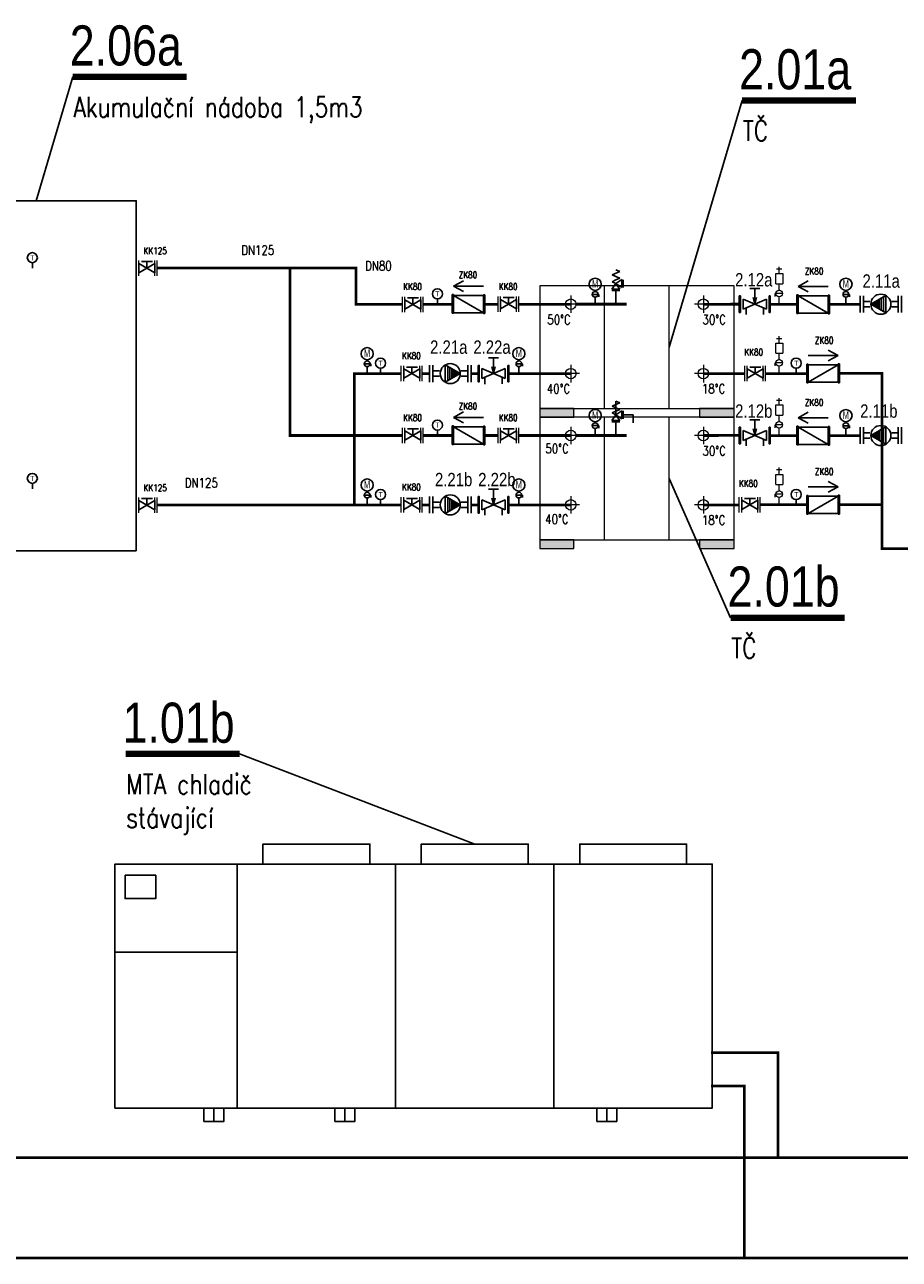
# Model space of a CAD drawing. Header units: millimetres. Extents: x -29085 to 3627694, y -159961 to 2281735.
# Tile 11 of 229: x 27172 to 33718, y 8085 to 17318. Entities that reach past the tile are written whole.
import ezdxf
from ezdxf.enums import TextEntityAlignment as Align

# ---------------------------------------------------------------- set-up
doc = ezdxf.new("R2010")
doc.units = ezdxf.units.MM
doc.linetypes.add('DASHED', pattern=[19.05, 12.7, -6.35])
doc.linetypes.add('ČÁRKOVANÁ', pattern=[19.05, 12.7, -6.35])
for name, color, linetype in [('ARMATURY', 7, 'Continuous'), ('CH_armatury', 7, 'Continuous'), ('G armatury', 7, 'Continuous'), ('G_armatury', 7, 'Continuous'), ('NWT_UT_POZICE', 32, 'Continuous'), ('NWT_UT_PRIV', 1, 'Continuous'), ('NWT_UT_TEXT', 90, 'Continuous'), ('NWT_UT_ZARIZENI', 4, 'Continuous'), ('NWT_UT_ZPÁT', 150, 'DASHED'), ('UT_POZICE', 1, 'Continuous'), ('UT_TEXT', 90, 'Continuous')]:
    doc.layers.add(name, color=color, linetype=linetype)
for name, color, linetype, lineweight in [('G technologie', 6, 'Continuous', 20), ('G-nové-UT', 10, 'DASHED', 50), ('G-TECHOLOGIE', 6, 'Continuous', 20), ('NEKO_armatury', 7, 'Continuous', 25)]:
    doc.layers.add(name, color=color, linetype=linetype, lineweight=lineweight)
doc.styles.add('ARIAL', font='arial.ttf', dxfattribs={"width": 0.8})
doc.styles.add('ROMANS', font='romans.shx', dxfattribs={"width": 0.8})
doc.styles.get("Standard").update_dxf_attribs({"font": 'arial.ttf'})

# ---------------------------------------------------------------- blocks, each defined once
blk = doc.blocks.new('ČERPADLO S PLYNULOU ZMĚNOU OTÁČEK (PŘÍRUBOVÉ)')
at = {"layer": 'NEKO_armatury', "lineweight": -3}
blk.add_hatch(color=256, dxfattribs=at).paths.add_polyline_path([(26043.94, 27754.68), (26042.58, 27752.34), (26045.29, 27752.34)])
for p, q in [((26040.69, 27749.05), (26043.94, 27754.68)), ((26040.79, 27758.68), (26047.09, 27758.68)), ((26047.09, 27757.43), (26040.79, 27757.43)), ((26043.94, 27757.43), (26042.06, 27757.43)), ((26043.94, 27757.43), (26042.94, 27757.43)), ((26042.94, 27757.43), (26042.94, 27755.01)), ((26043.94, 27757.43), (26045.81, 27757.43)), ((26043.94, 27757.43), (26047.09, 27757.43)), ((26043.94, 27757.43), (26044.94, 27757.43)), ((26043.94, 27754.68), (26047.19, 27749.05)), ((26044.94, 27757.43), (26044.94, 27755.01)), ((26041.2, 27749.95), (26046.67, 27749.95)), ((26041.69, 27750.8), (26046.18, 27750.8)), ((26042.12, 27751.53), (26045.76, 27751.53)), ((26042.46, 27752.13), (26045.41, 27752.13)), ((26042.58, 27752.34), (26045.29, 27752.34)), ((26040.69, 27749.05), (26047.19, 27749.05)), ((26042.94, 27744.43), (26042.94, 27746.84)), ((26044.94, 27744.43), (26044.94, 27746.84)), ((26047.09, 27744.43), (26040.79, 27744.43)), ((26040.79, 27743.18), (26047.09, 27743.18)), ((26043.94, 27744.43), (26042.06, 27744.43)), ((26043.94, 27744.43), (26042.94, 27744.43)), ((26043.94, 27744.43), (26045.81, 27744.43)), ((26043.94, 27744.43), (26047.09, 27744.43)), ((26043.94, 27744.43), (26044.94, 27744.43))]:
    blk.add_line(p, q, dxfattribs=at)
blk.add_circle((26043.94, 27750.93), 3.75, dxfattribs=at)
blk = doc.blocks.new('ČERPADLO-E PŘÍBUBOVÉ')
at = {"layer": 'NEKO_armatury', "lineweight": -3}
blk.add_blockref('ČERPADLO S PLYNULOU ZMĚNOU OTÁČEK (PŘÍRUBOVÉ)', (-26043.94, -27743.18), dxfattribs=at)
blk = doc.blocks.new('A$C00DB090D')
at = {"layer": 'CH_armatury', "color": 0}
for p, q in [((71.7, 244.6), (-68.3, 244.6)), ((-68.3, 244.6), (-68.3, 234.6)), ((71.7, 234.6), (-68.3, 234.6)), ((-63.1, 234.6), (-63.1, 10)), ((66.6, 234.6), (-63.1, 10)), ((53, 234.6), (-49.5, 234.6)), ((66.6, 234.6), (66.6, 10)), ((71.7, 234.6), (71.7, 244.6)), ((70, 10), (-70, 10)), ((-70, 10), (-70, 0)), ((70, 0), (-70, 0)), ((51.2, 0), (-51.2, 0)), ((70, 0), (70, 10))]:
    blk.add_line(p, q, dxfattribs=at)
blk = doc.blocks.new('TEPLOMĚR')
at = {"layer": 'NEKO_armatury', "color": 0, "lineweight": -3}
blk.add_line((0, 3.75), (0, 1.07), dxfattribs=at)
blk.add_circle((0, 6.25), 2.5, dxfattribs=at)
blk.add_text('T', height=2.5, dxfattribs=at).set_placement((0, 6.25), align=Align.MIDDLE_CENTER)
blk = doc.blocks.new('RUČNÍ REGULAČNÍ VENTIL PŘÍRUBOVÝ')
at = {"layer": 'NEKO_armatury', "color": 0, "lineweight": -3}
for p, q in [((-3.08, 10.75), (3.08, 10.75)), ((-1.88, 9.75), (1.88, 9.75)), ((-1.88, 1), (1.88, 9.75)), ((-1.88, 9.75), (1.88, 1)), ((1.88, 9.75), (1.39, 8.6)), ((-5.9, 5.38), (-5.9, 7.25)), ((-2.5, 5.38), (-5.9, 5.38)), ((-5.9, 5.38), (-5.9, 3.5)), ((-2.5, 5.99), (0, 5.38)), ((-2.5, 4.74), (0, 5.38)), ((0, 5.38), (-2.5, 5.38)), ((1.39, 8.6), (3.89, 8.6)), ((-3.08, 0), (3.08, 0)), ((-1.88, 1), (1.88, 1)), ((1.88, 1), (1.4, 2.16)), ((1.4, 2.16), (3.9, 2.16))]:
    blk.add_line(p, q, dxfattribs=at)
at = {"layer": 'NEKO_armatury', "color": 0}
for points in [[(-3.08, 10.75), (-3.08, 11.15), (3.08, 11.15), (3.08, 10.75), (-3.08, 10.75)], [(-3.08, -0.4), (-3.08, 0), (3.08, 0), (3.08, -0.4), (-3.08, -0.4)]]:
    blk.add_lwpolyline(points, dxfattribs=at)

msp = doc.modelspace()

# ---------------------------------------------------------------- hatches: boundary and pattern name
at = {"layer": 'G technologie', "linetype": 'Continuous'}
for points in [[(31028.2, 14446.8), (31288.6, 14446.8), (31288.6, 14382.7), (31028.2, 14382.7)], [(32482.2, 14446.8), (32221.8, 14446.8), (32221.8, 14382.7), (32482.2, 14382.7)], [(31028.2, 13464.8), (31288.6, 13464.8), (31288.6, 13400.7), (31028.2, 13400.7)], [(32482.2, 13464.8), (32221.8, 13464.8), (32221.8, 13400.7), (32482.2, 13400.7)]]:
    msp.add_hatch(color=256, dxfattribs=at).paths.add_polyline_path(points)

# ---------------------------------------------------------------- linework, layer by layer
for points in [[(28007.9, 13383.8), (28007.9, 16001.1), (26507.9, 16001.1), (26507.9, 13383.8)], [(30380.2, 15362.7), (30455.1, 15403.5)], [(30380.2, 15362.7), (30604.8, 15362.7)], [(30380.2, 15362.7), (30455.1, 15322)], [(32960.5, 15361), (33035.4, 15401.8)], [(32960.5, 15361), (33185.1, 15361)], [(32960.5, 15361), (33035.4, 15320.3)], [(33260.7, 14843.7), (33185.8, 14884.5)], [(33260.7, 14843.7), (33036.1, 14843.7)], [(33260.7, 14843.7), (33185.8, 14803)], [(30380.2, 14380.7), (30455.1, 14421.5)], [(32960.5, 14378.9), (33035.4, 14419.7)], [(30380.2, 14380.7), (30604.8, 14380.7)], [(30380.2, 14380.7), (30455.1, 14340)], [(32960.5, 14378.9), (33185.1, 14378.9)], [(32960.5, 14378.9), (33035.4, 14338.2)], [(33260.7, 13861.7), (33036.1, 13861.7)], [(33260.7, 13861.7), (33185.8, 13902.5)], [(33260.7, 13861.7), (33185.8, 13821)], [(28007.9, 13383.8), (26507.9, 13383.8)]]:
    msp.add_lwpolyline(points)
at = {"layer": 'ARMATURY'}
for p, q in [((31568.5, 15447.2), (31626.4, 15472.7)), ((31597.4, 15434.4), (31568.5, 15447.2)), ((31597.4, 15485.5), (31626.4, 15472.7)), ((31597.4, 15434.4), (31626.4, 15421.6)), ((31597.4, 15408.8), (31626.4, 15421.6)), ((31441.7, 15331.1), (31441.7, 15322.8)), ((31625.3, 15329.6), (31566.8, 15329.6)), ((31597.4, 15383.4), (31567.4, 15339.9)), ((31567.4, 15339.9), (31625.9, 15339.9)), ((31597.4, 15408.8), (31568.5, 15396)), ((31597.4, 15383.2), (31568.5, 15396)), ((31596, 15329.6), (31596, 15227.7)), ((31640.7, 15411.7), (31597.2, 15383.2)), ((31597.2, 15383.2), (31640.7, 15353.2)), ((31625.9, 15339.9), (31597.4, 15383.4)), ((31640.7, 15353.2), (31640.7, 15411.7)), ((31651, 15411), (31651, 15352.5)), ((33318, 15331.1), (33318, 15322.8)), ((31420.3, 15301.4), (31468.7, 15301.4)), ((31441.7, 15279.9), (31441.7, 15227.7)), ((31468.7, 15282.3), (31468.7, 15301.4)), ((33296.6, 15301.4), (33345, 15301.4)), ((33318, 15279.9), (33318, 15227.7)), ((33345, 15282.3), (33345, 15301.4)), ((29714, 14782.4), (29762.4, 14782.4)), ((29735.4, 14812.1), (29735.4, 14803.8)), ((29762.4, 14763.3), (29762.4, 14782.4)), ((30849.4, 14782.4), (30897.8, 14782.4)), ((30870.9, 14812.1), (30870.9, 14803.8)), ((30897.8, 14763.3), (30897.8, 14782.4)), ((29735.4, 14760.9), (29735.4, 14708.7)), ((30870.9, 14760.9), (30870.9, 14708.7)), ((31597, 14400.8), (31597, 14503.4)), ((31597.4, 14503.5), (31626.4, 14490.7)), ((31597.4, 14477.9), (31568.5, 14465.2)), ((31597.4, 14452.4), (31568.5, 14465.2)), ((31597.4, 14426.8), (31568.5, 14414)), ((31597.4, 14401.2), (31568.5, 14414)), ((31640.7, 14429.7), (31597.2, 14401.2)), ((31597.4, 14477.9), (31626.4, 14490.7)), ((31597.4, 14452.4), (31626.4, 14439.6)), ((31597.4, 14426.8), (31626.4, 14439.6)), ((31640.7, 14371.2), (31640.7, 14429.7)), ((31651, 14429), (31651, 14370.5)), ((31420.3, 14319.4), (31468.7, 14319.4)), ((31441.7, 14349.1), (31441.7, 14340.8)), ((31468.7, 14300.3), (31468.7, 14319.4)), ((31625.3, 14347.6), (31566.8, 14347.6)), ((31597.4, 14401.4), (31567.4, 14357.9)), ((31567.4, 14357.9), (31625.9, 14357.9)), ((31596, 14347.6), (31596, 14245.7)), ((31597.2, 14401.2), (31640.7, 14371.2)), ((31625.9, 14357.9), (31597.4, 14401.4)), ((31651, 14399.7), (31726.5, 14399.7)), ((31726.5, 14399.7), (31726.5, 14341.2)), ((33296.6, 14319.2), (33345, 14319.2)), ((33318, 14349), (33318, 14340.7)), ((33345, 14300.1), (33345, 14319.2)), ((31441.7, 14297.9), (31441.7, 14245.7)), ((33318, 14297.8), (33318, 14245.6)), ((29714, 13800.4), (29762.4, 13800.4)), ((29735.4, 13830.1), (29735.4, 13821.8)), ((29735.4, 13778.9), (29735.4, 13726.7)), ((29762.4, 13781.3), (29762.4, 13800.4)), ((30849.4, 13800.4), (30897.8, 13800.4)), ((30870.9, 13830.1), (30870.9, 13821.8)), ((30870.9, 13778.9), (30870.9, 13726.7)), ((30897.8, 13781.3), (30897.8, 13800.4))]:
    msp.add_line(p, q, dxfattribs=at)
for centre, radius in [((31441.7, 15376.5), 45.5), ((33318, 15376.5), 45.5), ((31441.7, 15301.4), 21.4), ((33318, 15301.4), 21.4), ((29735.4, 14857.5), 45.5), ((30870.9, 14857.5), 45.5), ((29735.4, 14782.4), 21.4), ((30870.9, 14782.4), 21.4), ((31441.7, 14394.5), 45.5), ((33318, 14394.4), 45.5), ((31441.7, 14319.4), 21.4), ((33318, 14319.2), 21.4), ((29735.4, 13875.5), 45.5), ((30870.9, 13875.5), 45.5), ((29735.4, 13800.4), 21.4), ((30870.9, 13800.4), 21.4)]:
    msp.add_circle(centre, radius, dxfattribs=at)
at = {"layer": 'G armatury'}
for p, q in [((28146, 15532.5), (28026.2, 15463.3)), ((28026.2, 15532.5), (28026.2, 15463.3)), ((28026.2, 15532.5), (28146, 15463.3)), ((28047.1, 15546.8), (28128.6, 15546.8)), ((28086.1, 15497.9), (28086.1, 15546.8)), ((28146, 15532.5), (28146, 15463.3)), ((30137.3, 15260.5), (30017.4, 15191.3)), ((30017.4, 15260.5), (30017.4, 15191.3)), ((30017.4, 15260.5), (30137.3, 15191.3)), ((30038.3, 15274.7), (30119.9, 15274.7)), ((30077.3, 15225.9), (30077.3, 15274.7)), ((30137.3, 15260.5), (30137.3, 15191.3)), ((30852.6, 15262.3), (30732.7, 15193.1)), ((30732.7, 15262.3), (30732.7, 15193.1)), ((30732.7, 15262.3), (30852.6, 15193.1)), ((30753.7, 15276.6), (30835.2, 15276.6)), ((30792.7, 15227.7), (30792.7, 15276.6)), ((30852.6, 15262.3), (30852.6, 15193.1)), ((30128.9, 14743.3), (30009, 14674.1)), ((30009, 14743.3), (30009, 14674.1)), ((30009, 14743.3), (30128.9, 14674.1)), ((30029.9, 14757.6), (30111.4, 14757.6)), ((30068.9, 14708.7), (30068.9, 14757.6)), ((30128.9, 14743.3), (30128.9, 14674.1)), ((32698.5, 14743.3), (32578.7, 14674.1)), ((32578.7, 14743.3), (32578.7, 14674.1)), ((32578.7, 14743.3), (32698.5, 14674.1)), ((32599.6, 14757.6), (32681.1, 14757.6)), ((32638.6, 14708.7), (32638.6, 14757.6)), ((32698.5, 14743.3), (32698.5, 14674.1)), ((30137.3, 14280.3), (30017.4, 14211.1)), ((30017.4, 14280.3), (30017.4, 14211.1)), ((30017.4, 14280.3), (30137.3, 14211.1)), ((30038.3, 14294.6), (30119.9, 14294.6)), ((30077.3, 14245.7), (30077.3, 14294.6)), ((30137.3, 14280.3), (30137.3, 14211.1)), ((30852.6, 14280.3), (30732.7, 14211.1)), ((30732.7, 14280.3), (30732.7, 14211.1)), ((30732.7, 14280.3), (30852.6, 14211.1)), ((30753.7, 14294.6), (30835.2, 14294.6)), ((30792.7, 14245.7), (30792.7, 14294.6)), ((30852.6, 14280.3), (30852.6, 14211.1)), ((28146, 13759.6), (28026.2, 13690.4)), ((28026.2, 13759.6), (28026.2, 13690.4)), ((28026.2, 13759.6), (28146, 13690.4)), ((28047.1, 13773.9), (28128.6, 13773.9)), ((28086.1, 13725), (28086.1, 13773.9)), ((28146, 13759.6), (28146, 13690.4)), ((30128.9, 13761.3), (30009, 13692.1)), ((30009, 13761.3), (30009, 13692.1)), ((30009, 13761.3), (30128.9, 13692.1)), ((30029.9, 13775.6), (30111.4, 13775.6)), ((30068.9, 13726.7), (30068.9, 13775.6)), ((30128.9, 13761.3), (30128.9, 13692.1)), ((32658.1, 13761.4), (32538.3, 13692.2)), ((32538.3, 13761.4), (32538.3, 13692.2)), ((32538.3, 13761.4), (32658.1, 13692.2)), ((32559.2, 13775.6), (32640.7, 13775.6)), ((32598.2, 13726.8), (32598.2, 13775.6)), ((32658.1, 13761.4), (32658.1, 13692.2))]:
    msp.add_line(p, q, dxfattribs=at)
at = {"layer": 'G technologie', "linetype": 'Continuous'}
for p, q in [((31028.2, 15364.7), (31028.2, 14446.8)), ((32482.2, 15364.7), (31028.2, 15364.7)), ((32482.2, 15364.7), (31028.2, 15364.7)), ((31509.1, 15364.7), (31509.1, 14446.8)), ((31995.6, 14446.8), (31995.6, 15364.7)), ((32482.2, 14446.8), (32482.2, 15364.7)), ((31259.2, 15293.2), (31259.2, 15162.2)), ((32251.2, 15293.2), (32251.2, 15162.2)), ((31324.7, 15227.7), (31193.7, 15227.7)), ((32316.7, 15227.7), (32185.7, 15227.7)), ((31259.2, 14774.2), (31259.2, 14643.2)), ((32251.2, 14774.2), (32251.2, 14643.2)), ((31324.7, 14708.7), (31193.7, 14708.7)), ((32316.7, 14708.7), (32185.7, 14708.7)), ((31028.2, 14446.8), (32482.2, 14446.8)), ((31028.2, 14382.7), (31028.2, 13464.8)), ((32482.2, 14382.7), (31028.2, 14382.7)), ((32482.2, 14382.7), (31028.2, 14382.7)), ((31259.2, 14311.2), (31259.2, 14180.2)), ((31509.1, 14382.7), (31509.1, 13464.8)), ((31995.6, 13464.8), (31995.6, 14382.7)), ((32251.2, 14311.2), (32251.2, 14180.2)), ((32482.2, 13464.8), (32482.2, 14382.7)), ((31324.7, 14245.7), (31193.7, 14245.7)), ((32316.7, 14245.7), (32185.7, 14245.7)), ((31259.2, 13792.2), (31259.2, 13661.2)), ((32251.2, 13792.2), (32251.2, 13661.2)), ((31324.7, 13726.7), (31193.7, 13726.7)), ((32316.7, 13726.7), (32185.7, 13726.7)), ((31028.2, 13464.8), (32482.2, 13464.8))]:
    msp.add_line(p, q, dxfattribs=at)
for points in [[(31283, 14446.8), (31028.2, 14446.8), (31028.2, 14382.7), (31283, 14382.7)], [(32482.2, 14446.8), (32221.8, 14446.8), (32221.8, 14382.7), (32482.2, 14382.7)], [(31283, 13464.8), (31028.2, 13464.8), (31028.2, 13400.7), (31283, 13400.7)], [(32482.2, 13464.8), (32221.8, 13464.8), (32221.8, 13400.7), (32482.2, 13400.7)]]:
    msp.add_lwpolyline(points, close=True, dxfattribs=at)
for centre in [(31259.2, 15227.7), (32251.2, 15227.7), (31259.2, 14708.7), (32251.2, 14708.7), (31259.2, 14245.7), (32251.2, 14245.7), (31259.2, 13726.7), (32251.2, 13726.7)]:
    msp.add_circle(centre, 39.3, dxfattribs=at)
at = {"layer": 'G-nové-UT', "color": 3, "linetype": 'Continuous', "ltscale": 50}
for p, q in [((31298.5, 15227.7), (31676.8, 15227.7)), ((31298.5, 14245.7), (31676.8, 14245.7))]:
    msp.add_line(p, q, dxfattribs=at)
at = {"layer": 'G-TECHOLOGIE', "color": 7}
for p, q in [((28007.9, 15440.2), (28007.9, 15555.6)), ((28007.9, 15440.2), (28007.9, 15555.6)), ((28026.2, 15440.2), (28026.2, 15555.6)), ((28146, 15440.2), (28146, 15555.6)), ((28146, 15440.2), (28146, 15555.6)), ((28146, 15440.2), (28146, 15555.6)), ((28164.3, 15440.2), (28164.3, 15555.6)), ((29999.1, 15168.2), (29999.1, 15283.5)), ((29999.1, 15168.2), (29999.1, 15283.5)), ((30017.4, 15168.2), (30017.4, 15283.5)), ((30137.3, 15168.2), (30137.3, 15283.5)), ((30137.3, 15168.2), (30137.3, 15283.5)), ((30137.3, 15168.2), (30137.3, 15283.5)), ((30155.5, 15168.2), (30155.5, 15283.5)), ((30714.5, 15170.1), (30714.5, 15285.4)), ((30714.5, 15170.1), (30714.5, 15285.4)), ((30732.7, 15170.1), (30732.7, 15285.4)), ((30852.6, 15170.1), (30852.6, 15285.4)), ((30852.6, 15170.1), (30852.6, 15285.4)), ((30852.6, 15170.1), (30852.6, 15285.4)), ((30870.9, 15170.1), (30870.9, 15285.4)), ((29990.7, 14651.1), (29990.7, 14766.4)), ((29990.7, 14651.1), (29990.7, 14766.4)), ((30009, 14651.1), (30009, 14766.4)), ((30128.9, 14651.1), (30128.9, 14766.4)), ((30128.9, 14651.1), (30128.9, 14766.4)), ((30128.9, 14651.1), (30128.9, 14766.4)), ((30147.1, 14651.1), (30147.1, 14766.4)), ((32560.4, 14651.1), (32560.4, 14766.4)), ((32560.4, 14651.1), (32560.4, 14766.4)), ((32578.7, 14651.1), (32578.7, 14766.4)), ((32698.5, 14651.1), (32698.5, 14766.4)), ((32698.5, 14651.1), (32698.5, 14766.4)), ((32698.5, 14651.1), (32698.5, 14766.4)), ((32716.8, 14651.1), (32716.8, 14766.4)), ((29999.1, 14188.1), (29999.1, 14303.4)), ((29999.1, 14188.1), (29999.1, 14303.4)), ((30017.4, 14188.1), (30017.4, 14303.4)), ((30137.3, 14188.1), (30137.3, 14303.4)), ((30137.3, 14188.1), (30137.3, 14303.4)), ((30137.3, 14188.1), (30137.3, 14303.4)), ((30155.5, 14188.1), (30155.5, 14303.4)), ((30714.5, 14188.1), (30714.5, 14303.4)), ((30714.5, 14188.1), (30714.5, 14303.4)), ((30732.7, 14188.1), (30732.7, 14303.4)), ((30852.6, 14188.1), (30852.6, 14303.4)), ((30852.6, 14188.1), (30852.6, 14303.4)), ((30852.6, 14188.1), (30852.6, 14303.4)), ((30870.9, 14188.1), (30870.9, 14303.4)), ((28007.9, 13667.4), (28007.9, 13782.7)), ((28007.9, 13667.4), (28007.9, 13782.7)), ((28026.2, 13667.4), (28026.2, 13782.7)), ((28146, 13667.4), (28146, 13782.7)), ((28146, 13667.4), (28146, 13782.7)), ((28146, 13667.4), (28146, 13782.7)), ((28164.3, 13667.4), (28164.3, 13782.7)), ((29990.7, 13669.1), (29990.7, 13784.4)), ((29990.7, 13669.1), (29990.7, 13784.4)), ((30009, 13669.1), (30009, 13784.4)), ((30128.9, 13669.1), (30128.9, 13784.4)), ((30128.9, 13669.1), (30128.9, 13784.4)), ((30128.9, 13669.1), (30128.9, 13784.4)), ((30147.1, 13669.1), (30147.1, 13784.4)), ((32520, 13669.1), (32520, 13784.4)), ((32520, 13669.1), (32520, 13784.4)), ((32538.3, 13669.1), (32538.3, 13784.4)), ((32658.1, 13669.1), (32658.1, 13784.4)), ((32658.1, 13669.1), (32658.1, 13784.4)), ((32658.1, 13669.1), (32658.1, 13784.4)), ((32676.4, 13669.1), (32676.4, 13784.4))]:
    msp.add_line(p, q, dxfattribs=at)
at = {"layer": 'G_armatury', "lineweight": 20, "ltscale": 1000}
for p, q in [((32792.9, 15380.9), (32792.9, 15456.3)), ((32792.9, 15456.3), (32845.3, 15456.3)), ((32792.9, 15380.9), (32792.9, 15456.3)), ((32792.9, 15456.3), (32845.3, 15456.3)), ((32798.7, 15491.3), (32839.5, 15491.3)), ((32798.7, 15491.3), (32839.5, 15491.3)), ((32819.1, 15456.3), (32819.1, 15506.6)), ((32819.1, 15456.3), (32819.1, 15506.6)), ((32845.4, 15456.3), (32845.4, 15380.9)), ((32845.4, 15456.3), (32845.4, 15380.9)), ((32792.9, 15380.9), (32845.3, 15380.9)), ((32792.9, 15380.9), (32845.3, 15380.9)), ((32819.1, 15332.9), (32819.1, 15380.9)), ((32819.1, 15332.9), (32819.1, 15380.9)), ((32843.8, 15308.2), (32788, 15308.2)), ((32788, 15286.1), (32788, 15308.2)), ((32843.8, 15308.2), (32788, 15308.2)), ((32788, 15286.1), (32788, 15308.2)), ((32819.1, 15227.7), (32819.1, 15283.4)), ((32798.7, 14972.3), (32839.5, 14972.3)), ((32798.7, 14972.3), (32839.5, 14972.3)), ((32819.1, 14937.3), (32819.1, 14987.6)), ((32819.1, 14937.3), (32819.1, 14987.6)), ((32792.9, 14861.9), (32792.9, 14937.3)), ((32792.9, 14937.3), (32845.3, 14937.3)), ((32792.9, 14861.9), (32792.9, 14937.3)), ((32792.9, 14937.3), (32845.3, 14937.3)), ((32845.4, 14937.3), (32845.4, 14861.9)), ((32845.4, 14937.3), (32845.4, 14861.9)), ((32843.8, 14789.2), (32788, 14789.2)), ((32788, 14767.1), (32788, 14789.2)), ((32843.8, 14789.2), (32788, 14789.2)), ((32788, 14767.1), (32788, 14789.2)), ((32792.9, 14861.9), (32845.3, 14861.9)), ((32792.9, 14861.9), (32845.3, 14861.9)), ((32819.1, 14813.9), (32819.1, 14861.9)), ((32819.1, 14813.9), (32819.1, 14861.9)), ((32819.1, 14708.7), (32819.1, 14764.4)), ((32798.7, 14509.2), (32839.5, 14509.2)), ((32798.7, 14509.2), (32839.5, 14509.2)), ((32819.1, 14474.2), (32819.1, 14524.5)), ((32819.1, 14474.2), (32819.1, 14524.5)), ((32792.9, 14398.8), (32792.9, 14474.2)), ((32792.9, 14474.2), (32845.3, 14474.2)), ((32792.9, 14398.8), (32792.9, 14474.2)), ((32792.9, 14474.2), (32845.3, 14474.2)), ((32845.4, 14474.2), (32845.4, 14398.8)), ((32845.4, 14474.2), (32845.4, 14398.8)), ((32843.8, 14326), (32788, 14326)), ((32788, 14304), (32788, 14326)), ((32843.8, 14326), (32788, 14326)), ((32788, 14304), (32788, 14326)), ((32792.9, 14398.8), (32845.3, 14398.8)), ((32792.9, 14398.8), (32845.3, 14398.8)), ((32819.1, 14350.8), (32819.1, 14398.8)), ((32819.1, 14350.8), (32819.1, 14398.8)), ((32819.1, 14245.6), (32819.1, 14301.3)), ((32792.9, 13879.9), (32792.9, 13955.3)), ((32792.9, 13955.3), (32845.3, 13955.3)), ((32792.9, 13879.9), (32792.9, 13955.3)), ((32792.9, 13955.3), (32845.3, 13955.3)), ((32798.7, 13990.3), (32839.5, 13990.3)), ((32798.7, 13990.3), (32839.5, 13990.3)), ((32819.1, 13955.3), (32819.1, 14005.6)), ((32819.1, 13955.3), (32819.1, 14005.6)), ((32845.4, 13955.3), (32845.4, 13879.9)), ((32845.4, 13955.3), (32845.4, 13879.9)), ((32792.9, 13879.9), (32845.3, 13879.9)), ((32792.9, 13879.9), (32845.3, 13879.9)), ((32819.1, 13831.9), (32819.1, 13879.9)), ((32819.1, 13831.9), (32819.1, 13879.9)), ((32843.8, 13807.2), (32788, 13807.2)), ((32788, 13785.1), (32788, 13807.2)), ((32843.8, 13807.2), (32788, 13807.2)), ((32788, 13785.1), (32788, 13807.2)), ((32819.1, 13726.7), (32819.1, 13782.4))]:
    msp.add_line(p, q, dxfattribs=at)
at = {"layer": 'G_armatury'}
for p, q in [((32819.1, 15332.9), (32819.1, 15337.5)), ((32819.1, 15332.9), (32819.1, 15337.5)), ((32819.1, 14813.9), (32819.1, 14818.5)), ((32819.1, 14813.9), (32819.1, 14818.5)), ((32819.1, 14350.8), (32819.1, 14355.4)), ((32819.1, 14350.8), (32819.1, 14355.4)), ((32819.1, 13831.9), (32819.1, 13836.5)), ((32819.1, 13831.9), (32819.1, 13836.5))]:
    msp.add_line(p, q, dxfattribs=at)
at = {"layer": 'G_armatury', "lineweight": 20, "ltscale": 1000}
for centre in [(32819.1, 15308.2), (32819.1, 15308.2), (32819.1, 14789.2), (32819.1, 14789.2), (32819.1, 14326), (32819.1, 14326), (32819.1, 13807.2), (32819.1, 13807.2)]:
    msp.add_circle(centre, 24.7, dxfattribs=at)
at = {"layer": 'NWT_UT_PRIV', "const_width": 20}
for points in [[(29999.1, 15227.7), (29650.9, 15227.7), (29650.9, 15497.9), (28164.3, 15497.9)], [(29999.1, 14245.7), (29158.4, 14245.7), (29158.4, 15497.9)], [(30155.5, 15227.7), (30370.2, 15227.7)], [(30604.8, 15227.7), (30714.5, 15227.7)], [(31259.2, 15227.7), (30870.9, 15227.7)], [(30155.5, 14245.7), (30370.2, 14245.7)], [(30604.8, 14245.7), (30714.5, 14245.7)], [(31259.2, 14245.7), (30870.9, 14245.7)]]:
    msp.add_lwpolyline(points, dxfattribs=at)
at = {"layer": 'NWT_UT_PRIV', "color": 5, "const_width": 20}
for points in [[(32528, 15227.9), (32251.2, 15227.7)], [(33424.5, 15227.7), (33195.1, 15226)], [(32520, 14245.8), (32251.2, 14245.7)], [(32950.5, 14245.6), (32751.1, 14245.6)], [(33424.5, 14245.7), (33195.1, 14243.9)], [(26731, 9381.4), (26731, 8095), (38030.7, 8095)], [(32308.6, 9381.4), (32558.6, 9381.4), (32558.6, 8095)]]:
    msp.add_lwpolyline(points, dxfattribs=at)
at = {"layer": 'NWT_UT_TEXT'}
msp.add_line((28780, 11863.9), (30540.6, 11190.6), dxfattribs=at)
for points in [[(27532, 16928.4), (27257.9, 16001.1)], [(32540.9, 16750.5), (31995.6, 14905.8)], [(32454.4, 12882.3), (31995.6, 13923.8)]]:
    msp.add_lwpolyline(points, dxfattribs=at)
at = {"layer": 'NWT_UT_TEXT', "const_width": 47.4}
for points in [[(27532, 16928.4), (28385, 16928.4)], [(32540.9, 16750.5), (33393.9, 16750.5)], [(32454.4, 12882.3), (33307.4, 12882.3)], [(27927, 11863.9), (28780, 11863.9)]]:
    msp.add_lwpolyline(points, dxfattribs=at)
at = {"layer": 'NWT_UT_ZARIZENI'}
for points in [[(28955.6, 11040.6), (28955.6, 11190.6), (29755.6, 11190.6), (29755.6, 11040.6)], [(30140.6, 11040.6), (30140.6, 11190.6), (30940.6, 11190.6), (30940.6, 11040.6)], [(31325.6, 11040.6), (31325.6, 11190.6), (32125.6, 11190.6), (32125.6, 11040.6)], [(27847.4, 9215.6), (32317.4, 9215.6), (32317.4, 11040.6), (27847.4, 11040.6), (27847.4, 9215.6)], [(28013.1, 9215.6), (28763.1, 9215.6), (28763.1, 11040.6)], [(28763.1, 11040.6), (29948.1, 11040.6), (29948.1, 9215.6)], [(29948.1, 11040.6), (31133.1, 11040.6), (31133.1, 9215.6)], [(27847.4, 10382.9), (28763.1, 10382.9)], [(27847.4, 9215.6), (28588.4, 9215.6), (28588.4, 9115.6)], [(28513.4, 9115.6), (28663.4, 9115.6), (28663.4, 9215.6), (28513.4, 9215.6), (28513.4, 9115.6)], [(28588.4, 9215.6), (29568.4, 9215.6), (29568.4, 9115.6)], [(29493.4, 9115.6), (29643.4, 9115.6), (29643.4, 9215.6), (29493.4, 9215.6), (29493.4, 9115.6)], [(29568.4, 9215.6), (31528.4, 9215.6), (31528.4, 9115.6)], [(31453.4, 9115.6), (31603.4, 9115.6), (31603.4, 9215.6), (31453.4, 9215.6), (31453.4, 9115.6)]]:
    msp.add_lwpolyline(points, dxfattribs=at)
msp.add_lwpolyline([(27924.3, 10957.3), (28153.6, 10957.3), (28153.6, 10782.6), (27924.3, 10782.6)], close=True, dxfattribs=at)
at = {"layer": 'NWT_UT_ZPÁT', "color": 5, "ltscale": 0.25, "const_width": 20}
for points in [[(32950.5, 15227.7), (32751.1, 15227.7)], [(32560.4, 14708.7), (32251.2, 14708.7)], [(33026.1, 14708.7), (32716.8, 14708.7)], [(30643.3, 8845), (40365.2, 8845), (40365.2, 14375.9)], [(32520, 13726.8), (32251.2, 13726.7)], [(33588.1, 13728.5), (33270.7, 13728.5)], [(32308.6, 9631.4), (32808.6, 9631.4), (32808.6, 8845)]]:
    msp.add_lwpolyline(points, dxfattribs=at)
at = {"layer": 'NWT_UT_ZPÁT', "color": 5, "ltscale": 0.25}
for points in [[(37335, 13734.6, 20, 20, 0), (36910.4, 13741, 20, 20, 0), (36910.4, 15015.1, 20, 20, 0), (34482.4, 15008.7, 20, 20, 0), (34482.4, 13398.6, 20, 20, 0), (33588.1, 13398.6, 20, 20, 0), (33588.1, 13398.6, 20, 20, 0), (33588.1, 14710.5, 20, 20, 0), (33270.7, 14710.5, 0, 0, 0)], [(30643.3, 8845, 20, 20, 0), (30643.3, 8845, 20, 20, 0), (26981, 8845, 20, 20, 0), (26981, 9631.4, 20, 20, 0), (26018.8, 9631.4, 0, 0, 0)]]:
    msp.add_lwpolyline(points, format="xyseb", dxfattribs=at)
at = {"layer": 'NWT_UT_ZPÁT', "color": 1, "ltscale": 0.25, "const_width": 20}
for points in [[(29990.7, 14708.7), (29640.4, 14708.7), (29640.4, 13726.7)], [(30796.6, 14708.7), (31259.2, 14708.7)], [(29990.7, 13726.7), (28164.3, 13726.7)], [(30796.6, 13726.7), (31259.2, 13726.7)]]:
    msp.add_lwpolyline(points, dxfattribs=at)
at = {"layer": 'NWT_UT_ZPÁT', "color": 1, "const_width": 20}
for points in [[(30147.1, 14708.7), (30202.5, 14708.7)], [(30512.5, 14708.7), (30565.6, 14708.7)], [(30147.1, 13726.7), (30202.5, 13726.7)], [(30512.5, 13726.7), (30565.6, 13726.7)]]:
    msp.add_lwpolyline(points, dxfattribs=at)
at = {"layer": 'NWT_UT_ZPÁT', "color": 5, "const_width": 20}
msp.add_lwpolyline([(33026.1, 13728.5), (32676.4, 13728.5)], dxfattribs=at)

# ---------------------------------------------------------------- block references
at = {"layer": 'NEKO_armatury', "xscale": 15, "yscale": 15, "zscale": 15}
for p in [(27229.7, 15481.8), (30260.9, 15211.7), (29835.9, 14692.7), (32945.9, 14692.7), (30260.9, 14229.7), (27229.7, 13831.3), (29835.9, 13710.7), (32945.9, 13710.7)]:
    msp.add_blockref('TEPLOMĚR', p, dxfattribs=at)
at = {"layer": 'NEKO_armatury', "xscale": 20, "yscale": 20, "zscale": 20}
for name, p, rotation in [('RUČNÍ REGULAČNÍ VENTIL PŘÍRUBOVÝ', (32528, 15227.9), 270), ('ČERPADLO-E PŘÍBUBOVÉ', (33734.5, 15227.7), 89.99999999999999), ('ČERPADLO-E PŘÍBUBOVÉ', (30202.5, 14708.7), 270), ('RUČNÍ REGULAČNÍ VENTIL PŘÍRUBOVÝ', (30573.6, 14708.7), 270), ('RUČNÍ REGULAČNÍ VENTIL PŘÍRUBOVÝ', (32528, 14245.8), 270), ('ČERPADLO-E PŘÍBUBOVÉ', (33734.5, 14245.6), 89.99999999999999), ('ČERPADLO-E PŘÍBUBOVÉ', (30202.5, 13726.7), 270), ('RUČNÍ REGULAČNÍ VENTIL PŘÍRUBOVÝ', (30573.6, 13726.7), 270)]:
    msp.add_blockref(name, p, dxfattribs=dict(at, rotation=rotation))
at = {"layer": 'NEKO_armatury', "linetype": 'ČÁRKOVANÁ', "rotation": 270}
for p in [(30370.2, 15229.5), (32950.5, 15227.7), (30370.2, 14247.5), (32950.5, 14245.6)]:
    msp.add_blockref('A$C00DB090D', p, dxfattribs=at)
at = {"layer": 'NEKO_armatury', "linetype": 'ČÁRKOVANÁ', "xscale": -1, "rotation": 90}
for p in [(33270.7, 14710.5), (33270.7, 13728.5)]:
    msp.add_blockref('A$C00DB090D', p, dxfattribs=at)

# ---------------------------------------------------------------- texts
at = {"layer": 'ARMATURY', "width": 0.7}
for p in [(31417.9, 15352.1), (33294.3, 15352.1), (29711.6, 14833.1), (30847.1, 14833.1), (31417.9, 14370.1), (33294.3, 14369.9), (29711.6, 13851.1), (30847.1, 13851.1)]:
    msp.add_text('M', height=56.2, rotation=0, dxfattribs=at).set_placement(p)
at = {"layer": 'NWT_UT_POZICE', "color": 1, "style": 'ARIAL', "width": 0.8}
for s, p in [('2.06a', (27509.6, 17012.6)), ('2.01a', (32518.5, 16834.6)), ('2.01b', (32432, 12966.4)), ('1.01b', (27904.6, 11948))]:
    msp.add_text(s, height=300, rotation=359.9994, dxfattribs=at).set_placement(p)
at = {"layer": 'NWT_UT_TEXT', "char_height": 150, "attachment_point": 1, "style": 'ROMANS'}
for s, width, insert in [('Akumulační nádoba 1,5m3', 2225.336, (27536.9, 16777.3)), ('TČ', 1638.982, (32545.8, 16599.3)), ('TČ', 1638.982, (32459.3, 12731.1)), ('MTA chladič\\Pstávající', 1638.982, (27931.9, 11712.7))]:
    msp.add_mtext_dynamic_manual_height_columns(s, width=width, gutter_width=12.5, heights=[0], dxfattribs=dict(at, insert=insert))
at = {"layer": 'UT_POZICE', "char_height": 100, "width": 271.08, "attachment_point": 3, "rotation": 0.0006, "style": 'ARIAL'}
for s, insert in [('2.12a', (32768.2, 15460.3)), ('2.11a', (33721.7, 15451.1)), ('2.21a', (30485.7, 14956.6)), ('2.22a', (30809.3, 14956.6)), ('2.12b', (32768.2, 14478.2)), ('2.11b', (33704.1, 14478.6)), ('2.21b', (30522.2, 13966.2)), ('2.22b', (30845.8, 13966.2))]:
    msp.add_mtext(s, dxfattribs=dict(at, insert=insert))
at = {"layer": 'UT_TEXT', "style": 'ROMANS'}
for s, insert, char_height, attachment_point in [('\\pxql;KK125', (28299.5, 15652.5), 50, 3), ('\\pxql;DN125', (28792.8, 15667.2), 70, 1), ('\\pxql;DN80', (29720.1, 15550), 70, 1), ('\\pxql;ZK80', (30657.8, 15472), 50, 3), ('\\pxql;ZK80', (33248.1, 15499.7), 50, 3), ('\\pxql;KK80', (30242.6, 15384), 50, 3), ('\\pxql;KK80', (30958, 15384), 50, 3), ('\\pxql;50°C', (31083.8, 15147), 70, 1), ('\\pxql;30°C', (32244.5, 15147), 70, 1), ('\\pxql;ZK80', (33323.7, 14982.4), 50, 3), ('\\pxql;KK80', (30234.2, 14866.9), 50, 3), ('\\pxql;KK80', (32795.7, 14894.4), 50, 3), ('\\pxql;40°C', (31079.3, 14630.4), 70, 1), ('\\pxql;18°C', (32240, 14630.4), 70, 1), ('\\pxql;ZK80', (33248.1, 14517.6), 50, 3), ('\\pxql;KK80', (30242.6, 14403.9), 50, 3), ('\\pxql;ZK80', (30657.8, 14490), 50, 3), ('\\pxql;KK80', (30958, 14403.9), 50, 3), ('\\pxql;50°C', (31069, 14182.7), 70, 1), ('\\pxql;30°C', (32244.6, 14165), 70, 1), ('\\pxql;ZK80', (33323.7, 14000.4), 50, 3), ('\\pxql;KK125', (28299.5, 13879.6), 50, 3), ('\\pxql;DN125', (28370.7, 13927.1), 70, 1), ('\\pxql;KK80', (30234.2, 13884.9), 50, 3), ('\\pxql;KK80', (32755.3, 13912.4), 50, 3), ('\\pxql;40°C', (31067.3, 13655.2), 70, 1), ('\\pxql;18°C', (32240.1, 13648.4), 70, 1)]:
    msp.add_mtext_dynamic_manual_height_columns(s, width=237.65, gutter_width=12.5, heights=[0], dxfattribs=dict(at, insert=insert, char_height=char_height, attachment_point=attachment_point))

doc.saveas('drawing.dxf')
